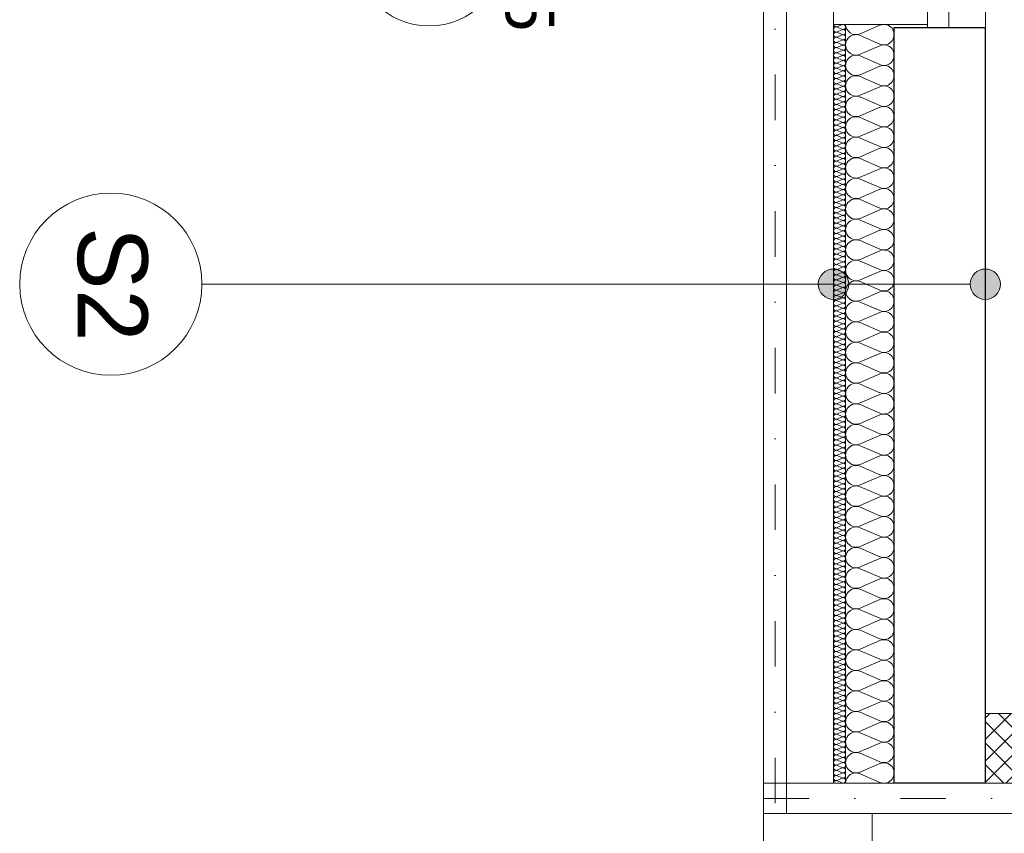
# Model space of a CAD drawing. Extents: x -438200 to -357500, y 15000 to 163871.
# Tile 136 of 148: x -433165 to -429922, y 148939 to 151620. Entities that reach past the tile are written whole.
import ezdxf

# ---------------------------------------------------------------- set-up
doc = ezdxf.new("R2010")
doc.units = 0
doc.header["$MEASUREMENT"] = 0
doc.linetypes.add('Dot & Dashed', pattern=[450, 150, -150, 0, -150])
doc.linetypes.add('Przerywana', pattern=[320, 160, -160])
for name, color, linetype in [('#podkład', 252, 'Continuous'), ('Arch ocieplenie', 252, 'Continuous'), ('Arch opisy', 252, 'Continuous'), ('Inwent Izolacje', 252, 'Continuous')]:
    doc.layers.add(name, color=color, linetype=linetype)
for name, color, linetype, lineweight in [('Arch dachowki_Nr_Pióra__81', 252, 'Continuous', 9), ('Arch ocieplenie_Nr_Pióra__9', 252, 'Continuous', 13), ('Arch opisy_Nr_Pióra__1', 252, 'Continuous', 25), ('Arch opisy_Nr_Pióra__21', 252, 'Continuous', 9), ('Arch opisy_Nr_Pióra__9', 252, 'Continuous', 13), ('Arch stropy_Nr_Pióra__3', 252, 'Continuous', 18), ('Arch wykończenie_Nr_Pióra__3', 252, 'Continuous', 18), ('arch wypelnienia_Nr_Pióra__2', 252, 'Continuous', 13), ('INWENT DACH_Nr_Pióra__21', 252, 'Continuous', 9), ('Inwent Izolacje_Nr_Pióra__2', 252, 'Continuous', 13), ('INWENT KONST. DREWNIANA_Nr_Pióra__2', 252, 'Continuous', 13), ('INWENT KONST. DREWNIANA_Nr_Pióra__21', 252, 'Continuous', 9), ('INWENT. OKNA_Nr_Pióra__21', 252, 'Continuous', 9), ('INWENT. OKNA_Nr_Pióra__5', 252, 'Continuous', 13), ('INWENT.ŚCIANY_Nr_Pióra__1', 252, 'Continuous', 25), ('INWENT.ŚCIANY_Nr_Pióra__2', 252, 'Continuous', 13), ('INWENT.ŚCIANY_Nr_Pióra__21', 252, 'Continuous', 9), ('INWENT.ŚCIANY_Nr_Pióra__3', 252, 'Continuous', 18)]:
    doc.layers.add(name, color=color, linetype=linetype, lineweight=lineweight)
doc.styles.add('GENERATED_STYLE_5', font='txt')

# ---------------------------------------------------------------- blocks, each defined once
blk = doc.blocks.new('Izolacja cieplna 14_245', base_point=(-430484.9, 134552.6))
at = {"layer": 'Arch ocieplenie_Nr_Pióra__9', "linetype": 'Continuous'}
for p, q in [((-430456.9, 134551.9), (-430473, 134544.8)), ((-430473, 134543.4), (-430456.9, 134536.3)), ((-430456.9, 134534.9), (-430473, 134527.8)), ((-430473, 134526.4), (-430456.9, 134519.3)), ((-430456.9, 134517.9), (-430473, 134510.8)), ((-430473, 134509.4), (-430456.9, 134502.3)), ((-430456.9, 134500.9), (-430473, 134493.8)), ((-430473, 134492.4), (-430456.9, 134485.3)), ((-430456.9, 134483.9), (-430473, 134476.8)), ((-430473, 134475.3), (-430456.9, 134468.3)), ((-430456.9, 134466.8), (-430473, 134459.8)), ((-430473, 134458.3), (-430456.9, 134451.3)), ((-430456.9, 134449.8), (-430473, 134442.8)), ((-430473, 134441.3), (-430456.9, 134434.3)), ((-430456.9, 134432.8), (-430473, 134425.8)), ((-430473, 134424.3), (-430456.9, 134417.3)), ((-430456.9, 134415.8), (-430473, 134408.8)), ((-430473, 134407.3), (-430456.9, 134400.2)), ((-430456.9, 134398.8), (-430473, 134391.7)), ((-430473, 134390.3), (-430456.9, 134383.2)), ((-430456.9, 134381.8), (-430473, 134374.7)), ((-430473, 134373.3), (-430456.9, 134366.2)), ((-430456.9, 134364.8), (-430473, 134357.7)), ((-430473, 134356.3), (-430456.9, 134349.2)), ((-430456.9, 134347.8), (-430473, 134340.7)), ((-430473, 134339.3), (-430456.9, 134332.2)), ((-430456.9, 134330.8), (-430473, 134323.7)), ((-430473, 134322.3), (-430456.9, 134315.2)), ((-430456.9, 134313.8), (-430473, 134306.7)), ((-430473, 134305.3), (-430456.9, 134298.2)), ((-430456.9, 134296.8), (-430473, 134289.7)), ((-430473, 134288.3), (-430456.9, 134281.2)), ((-430456.9, 134279.8), (-430473, 134272.7)), ((-430473, 134271.3), (-430456.9, 134264.2)), ((-430456.9, 134262.8), (-430473, 134255.7)), ((-430473, 134254.3), (-430456.9, 134247.2)), ((-430456.9, 134245.8), (-430473, 134238.7)), ((-430473, 134237.3), (-430456.9, 134230.2)), ((-430456.9, 134228.8), (-430473, 134221.7)), ((-430473, 134220.2), (-430456.9, 134213.2)), ((-430456.9, 134211.7), (-430473, 134204.7)), ((-430473, 134203.2), (-430456.9, 134196.2)), ((-430456.9, 134194.7), (-430473, 134187.7)), ((-430473, 134186.2), (-430456.9, 134179.2)), ((-430456.9, 134177.7), (-430473, 134170.7)), ((-430473, 134169.2), (-430456.9, 134162.2)), ((-430456.9, 134160.7), (-430473, 134153.7)), ((-430473, 134152.2), (-430456.9, 134145.1)), ((-430456.9, 134143.7), (-430473, 134136.6)), ((-430473, 134135.2), (-430456.9, 134128.1)), ((-430456.9, 134126.7), (-430473, 134119.6)), ((-430473, 134118.2), (-430456.9, 134111.1)), ((-430456.9, 134109.7), (-430473, 134102.6)), ((-430473, 134101.2), (-430456.9, 134094.1)), ((-430456.9, 134092.7), (-430473, 134085.6)), ((-430473, 134084.2), (-430456.9, 134077.1)), ((-430456.9, 134075.7), (-430473, 134068.6)), ((-430473, 134067.2), (-430456.9, 134060.1)), ((-430456.9, 134058.7), (-430473, 134051.6)), ((-430473, 134050.2), (-430456.9, 134043.1)), ((-430456.9, 134041.7), (-430473, 134034.6)), ((-430473, 134033.2), (-430456.9, 134026.1)), ((-430456.9, 134024.7), (-430473, 134017.6)), ((-430473, 134016.2), (-430456.9, 134009.1)), ((-430456.9, 134007.7), (-430473, 134000.6)), ((-430473, 133999.2), (-430456.9, 133992.1)), ((-430456.9, 133990.7), (-430473, 133983.6)), ((-430473, 133982.2), (-430456.9, 133975.1)), ((-430456.9, 133973.7), (-430473, 133966.6)), ((-430473, 133965.1), (-430456.9, 133958.1)), ((-430456.9, 133956.6), (-430473, 133949.6)), ((-430473, 133948.1), (-430456.9, 133941.1)), ((-430456.9, 133939.6), (-430473, 133932.6)), ((-430473, 133931.1), (-430456.9, 133924.1)), ((-430456.9, 133922.6), (-430473, 133915.6)), ((-430473, 133914.1), (-430456.9, 133907.1)), ((-430456.9, 133905.6), (-430473, 133898.6)), ((-430473, 133897.1), (-430456.9, 133890)), ((-430456.9, 133888.6), (-430473, 133881.5)), ((-430473, 133880.1), (-430456.9, 133873)), ((-430456.9, 133871.6), (-430473, 133864.5)), ((-430473, 133863.1), (-430456.9, 133856)), ((-430456.9, 133854.6), (-430473, 133847.5)), ((-430473, 133846.1), (-430456.9, 133839)), ((-430456.9, 133837.6), (-430473, 133830.5)), ((-430473, 133829.1), (-430456.9, 133822)), ((-430456.9, 133820.6), (-430473, 133813.5)), ((-430473, 133812.1), (-430456.9, 133805)), ((-430456.9, 133803.6), (-430473, 133796.5)), ((-430473, 133795.1), (-430456.9, 133788)), ((-430456.9, 133786.6), (-430473, 133779.5)), ((-430473, 133778.1), (-430456.9, 133771)), ((-430456.9, 133769.6), (-430473, 133762.5)), ((-430473, 133761.1), (-430456.9, 133754)), ((-430456.9, 133752.6), (-430473, 133745.5)), ((-430473, 133744.1), (-430456.9, 133737)), ((-430456.9, 133735.6), (-430473, 133728.5)), ((-430473, 133727.1), (-430456.9, 133720)), ((-430456.9, 133718.6), (-430473, 133711.5)), ((-430473, 133710), (-430456.9, 133703)), ((-430456.9, 133701.5), (-430473, 133694.5)), ((-430473, 133693), (-430456.9, 133686)), ((-430456.9, 133684.5), (-430473, 133677.5)), ((-430473, 133676), (-430456.9, 133669)), ((-430456.9, 133667.5), (-430473, 133660.5)), ((-430473, 133659), (-430456.9, 133652)), ((-430456.9, 133650.5), (-430473, 133643.5)), ((-430473, 133642), (-430456.9, 133634.9)), ((-430456.9, 133633.5), (-430473, 133626.4)), ((-430473, 133625), (-430456.9, 133617.9)), ((-430456.9, 133616.5), (-430473, 133609.4)), ((-430473, 133608), (-430456.9, 133600.9)), ((-430456.9, 133599.5), (-430473, 133592.4)), ((-430473, 133591), (-430456.9, 133583.9)), ((-430456.9, 133582.5), (-430473, 133575.4)), ((-430473, 133574), (-430456.9, 133566.9)), ((-430456.9, 133565.5), (-430473, 133558.4)), ((-430473, 133557), (-430456.9, 133549.9)), ((-430456.9, 133548.5), (-430473, 133541.4)), ((-430473, 133540), (-430456.9, 133532.9)), ((-430456.9, 133531.5), (-430473, 133524.4)), ((-430473, 133523), (-430456.9, 133515.9)), ((-430456.9, 133514.5), (-430473, 133507.4)), ((-430473, 133506), (-430456.9, 133498.9)), ((-430456.9, 133497.5), (-430473, 133490.4)), ((-430473, 133489), (-430456.9, 133481.9)), ((-430456.9, 133480.5), (-430473, 133473.4)), ((-430473, 133472), (-430456.9, 133464.9)), ((-430456.9, 133463.5), (-430473, 133456.4)), ((-430473, 133454.9), (-430456.9, 133447.9)), ((-430456.9, 133446.4), (-430473, 133439.4)), ((-430473, 133437.9), (-430456.9, 133430.9)), ((-430456.9, 133429.4), (-430473, 133422.4)), ((-430473, 133420.9), (-430456.9, 133413.9)), ((-430456.9, 133412.4), (-430473, 133405.4)), ((-430473, 133403.9), (-430456.9, 133396.9)), ((-430456.9, 133395.4), (-430473, 133388.3)), ((-430473, 133386.9), (-430456.9, 133379.8)), ((-430456.9, 133378.4), (-430473, 133371.3)), ((-430473, 133369.9), (-430456.9, 133362.8)), ((-430456.9, 133361.4), (-430473, 133354.3)), ((-430473, 133352.9), (-430456.9, 133345.8)), ((-430456.9, 133344.4), (-430473, 133337.3)), ((-430473, 133335.9), (-430456.9, 133328.8)), ((-430456.9, 133327.4), (-430473, 133320.3)), ((-430473, 133318.9), (-430456.9, 133311.8)), ((-430456.9, 133310.4), (-430473, 133303.3)), ((-430473, 133301.9), (-430456.9, 133294.8)), ((-430456.9, 133293.4), (-430473, 133286.3)), ((-430473, 133284.9), (-430456.9, 133277.8)), ((-430456.9, 133276.4), (-430473, 133269.3)), ((-430473, 133267.9), (-430456.9, 133260.8)), ((-430456.9, 133259.4), (-430473, 133252.3)), ((-430473, 133250.9), (-430456.9, 133243.8)), ((-430456.9, 133242.4), (-430473, 133235.3)), ((-430473, 133233.9), (-430456.9, 133226.8)), ((-430456.9, 133225.4), (-430473, 133218.3)), ((-430473, 133216.9), (-430456.9, 133209.8)), ((-430456.9, 133208.4), (-430473, 133201.3)), ((-430473, 133199.8), (-430456.9, 133192.8)), ((-430456.9, 133191.3), (-430473, 133184.3)), ((-430473, 133182.8), (-430456.9, 133175.8)), ((-430456.9, 133174.3), (-430473, 133167.3)), ((-430473, 133165.8), (-430456.9, 133158.8)), ((-430456.9, 133157.3), (-430473, 133150.3)), ((-430473, 133148.8), (-430456.9, 133141.8)), ((-430456.9, 133140.3), (-430473, 133133.2)), ((-430473, 133131.8), (-430456.9, 133124.7)), ((-430456.9, 133123.3), (-430473, 133116.2)), ((-430473, 133114.8), (-430456.9, 133107.7)), ((-430456.9, 133106.3), (-430473, 133099.2)), ((-430473, 133097.8), (-430456.9, 133090.7)), ((-430456.9, 133089.3), (-430473, 133082.2)), ((-430473, 133080.8), (-430456.9, 133073.7)), ((-430456.9, 133072.3), (-430473, 133065.2)), ((-430473, 133063.8), (-430456.9, 133056.7)), ((-430456.9, 133055.3), (-430473, 133048.2)), ((-430473, 133046.8), (-430456.9, 133039.7)), ((-430456.9, 133038.3), (-430473, 133031.2)), ((-430473, 133029.8), (-430456.9, 133022.7)), ((-430456.9, 133021.3), (-430473, 133014.2)), ((-430473, 133012.8), (-430456.9, 133005.7)), ((-430456.9, 133004.3), (-430473, 132997.2)), ((-430473, 132995.8), (-430456.9, 132988.7)), ((-430456.9, 132987.3), (-430473, 132980.2)), ((-430473, 132978.8), (-430456.9, 132971.7)), ((-430456.9, 132970.3), (-430473, 132963.2)), ((-430473, 132961.8), (-430456.9, 132954.7)), ((-430456.9, 132953.3), (-430473, 132946.2)), ((-430473, 132944.7), (-430456.9, 132937.7)), ((-430456.9, 132936.2), (-430473, 132929.2)), ((-430473, 132927.7), (-430456.9, 132920.7)), ((-430456.9, 132919.2), (-430473, 132912.2)), ((-430473, 132910.7), (-430456.9, 132903.7)), ((-430456.9, 132902.2), (-430473, 132895.2)), ((-430473, 132893.7), (-430456.9, 132886.7)), ((-430456.9, 132885.2), (-430473, 132878.1)), ((-430473, 132876.7), (-430456.9, 132869.6)), ((-430456.9, 132868.2), (-430473, 132861.1)), ((-430473, 132859.7), (-430456.9, 132852.6)), ((-430456.9, 132851.2), (-430473, 132844.1)), ((-430473, 132842.7), (-430456.9, 132835.6)), ((-430456.9, 132834.2), (-430473, 132827.1)), ((-430473, 132825.7), (-430456.9, 132818.6)), ((-430456.9, 132817.2), (-430473, 132810.1)), ((-430473, 132808.7), (-430456.9, 132801.6)), ((-430456.9, 132800.2), (-430473, 132793.1)), ((-430473, 132791.7), (-430456.9, 132784.6)), ((-430456.9, 132783.2), (-430473, 132776.1)), ((-430473, 132774.7), (-430456.9, 132767.6)), ((-430456.9, 132766.2), (-430473, 132759.1)), ((-430473, 132757.7), (-430456.9, 132750.6)), ((-430456.9, 132749.2), (-430473, 132742.1)), ((-430473, 132740.7), (-430456.9, 132733.6)), ((-430456.9, 132732.2), (-430473, 132725.1)), ((-430473, 132723.7), (-430456.9, 132716.6)), ((-430456.9, 132715.2), (-430473, 132708.1)), ((-430473, 132706.7), (-430456.9, 132699.6)), ((-430456.9, 132698.2), (-430473, 132691.1)), ((-430473, 132689.6), (-430456.9, 132682.6)), ((-430456.9, 132681.1), (-430473, 132674.1)), ((-430473, 132672.6), (-430456.9, 132665.6)), ((-430456.9, 132664.1), (-430473, 132657.1)), ((-430473, 132655.6), (-430456.9, 132648.6)), ((-430456.9, 132647.1), (-430473, 132640.1)), ((-430473, 132638.6), (-430456.9, 132631.6)), ((-430456.9, 132630.1), (-430473, 132623)), ((-430473, 132621.6), (-430456.9, 132614.5)), ((-430456.9, 132613.1), (-430473, 132606)), ((-430473, 132604.6), (-430456.9, 132597.5)), ((-430456.9, 132596.1), (-430473, 132589)), ((-430473, 132587.6), (-430456.9, 132580.5)), ((-430456.9, 132579.1), (-430473, 132572)), ((-430473, 132570.6), (-430456.9, 132563.5)), ((-430456.9, 132562.1), (-430473, 132555)), ((-430473, 132553.6), (-430456.9, 132546.5)), ((-430456.9, 132545.1), (-430473, 132538)), ((-430473, 132536.6), (-430456.9, 132529.5)), ((-430456.9, 132528.1), (-430473, 132521)), ((-430473, 132519.6), (-430456.9, 132512.5)), ((-430456.9, 132511.1), (-430473, 132504)), ((-430473, 132502.6), (-430456.9, 132495.5)), ((-430456.9, 132494.1), (-430473, 132487)), ((-430473, 132485.6), (-430456.9, 132478.5)), ((-430456.9, 132477.1), (-430473, 132470)), ((-430473, 132468.6), (-430456.9, 132461.5)), ((-430456.9, 132460.1), (-430473, 132453)), ((-430473, 132451.6), (-430456.9, 132444.5)), ((-430456.9, 132443.1), (-430473, 132436)), ((-430473, 132434.5), (-430456.9, 132427.5)), ((-430456.9, 132426), (-430473, 132419)), ((-430473, 132417.5), (-430456.9, 132410.5)), ((-430456.9, 132409), (-430473, 132402)), ((-430473, 132400.5), (-430456.9, 132393.5)), ((-430456.9, 132392), (-430473, 132385)), ((-430473, 132383.5), (-430456.9, 132376.5)), ((-430456.9, 132375), (-430473, 132367.9)), ((-430473, 132366.5), (-430456.9, 132359.4)), ((-430456.9, 132358), (-430473, 132350.9)), ((-430473, 132349.5), (-430456.9, 132342.4)), ((-430456.9, 132341), (-430473, 132333.9)), ((-430473, 132332.5), (-430456.9, 132325.4)), ((-430456.9, 132324), (-430473, 132316.9)), ((-430473, 132315.5), (-430456.9, 132308.4)), ((-430456.9, 132307), (-430473, 132299.9)), ((-430473, 132298.5), (-430456.9, 132291.4)), ((-430456.9, 132290), (-430473, 132282.9)), ((-430473, 132281.5), (-430456.9, 132274.4)), ((-430456.9, 132273), (-430473, 132265.9)), ((-430473, 132264.5), (-430456.9, 132257.4)), ((-430456.9, 132256), (-430473, 132248.9)), ((-430473, 132247.5), (-430456.9, 132240.4)), ((-430456.9, 132239), (-430473, 132231.9)), ((-430473, 132230.5), (-430456.9, 132223.4)), ((-430456.9, 132222), (-430473, 132214.9)), ((-430473, 132213.5), (-430456.9, 132206.4)), ((-430456.9, 132205), (-430473, 132197.9)), ((-430473, 132196.5), (-430456.9, 132189.4)), ((-430456.9, 132188), (-430473, 132180.9)), ((-430473, 132179.4), (-430456.9, 132172.4)), ((-430456.9, 132170.9), (-430473, 132163.9)), ((-430473, 132162.4), (-430456.9, 132155.4)), ((-430456.9, 132153.9), (-430473, 132146.9)), ((-430473, 132145.4), (-430456.9, 132138.4)), ((-430456.9, 132136.9), (-430473, 132129.9)), ((-430473, 132128.4), (-430456.9, 132121.4)), ((-430456.9, 132119.9), (-430473, 132112.8)), ((-430473, 132111.4), (-430456.9, 132104.3)), ((-430456.9, 132102.9), (-430473, 132095.8)), ((-430473, 132094.4), (-430456.9, 132087.3)), ((-430456.9, 132085.9), (-430473, 132078.8)), ((-430473, 132077.4), (-430456.9, 132070.3)), ((-430456.9, 132068.9), (-430473, 132061.8)), ((-430473, 132060.4), (-430456.9, 132053.3))]:
    blk.add_line(p, q, dxfattribs=at)
for centre, start_param, end_param in [((-430476.4, 134535.6), 1.158004, 5.125183), ((-430476.4, 134518.6), 1.158004, 5.125183), ((-430476.4, 134552.6), 3.141593, 5.125182), ((-430453.5, 134544.1), 4.299595, 8.266775), ((-430453.5, 134527.1), 4.299595, 8.266775), ((-430476.4, 134501.6), 1.158004, 5.125183), ((-430476.4, 134484.6), 1.158004, 5.125183), ((-430453.5, 134510.1), 4.299595, 8.266775), ((-430453.5, 134493.1), 4.299595, 8.266775), ((-430476.4, 134467.6), 1.158004, 5.125183), ((-430476.4, 134450.6), 1.158004, 5.125183), ((-430453.5, 134476.1), 4.299595, 8.266775), ((-430453.5, 134459.1), 4.299595, 8.266775), ((-430476.4, 134433.5), 1.158004, 5.125183), ((-430476.4, 134416.5), 1.158004, 5.125183), ((-430453.5, 134442), 4.299595, 8.266775), ((-430453.5, 134425), 4.299595, 8.266775), ((-430476.4, 134399.5), 1.158004, 5.125183), ((-430453.5, 134408), 4.299595, 8.266775), ((-430453.5, 134391), 4.299595, 8.266775), ((-430476.4, 134382.5), 1.158004, 5.125183), ((-430476.4, 134365.5), 1.158004, 5.125183), ((-430453.5, 134374), 4.299595, 8.266775), ((-430453.5, 134357), 4.299595, 8.266775), ((-430476.4, 134348.5), 1.158004, 5.125183), ((-430476.4, 134331.5), 1.158004, 5.125183), ((-430453.5, 134340), 4.299595, 8.266775), ((-430453.5, 134323), 4.299595, 8.266775), ((-430476.4, 134314.5), 1.158004, 5.125183), ((-430476.4, 134297.5), 1.158004, 5.125183), ((-430453.5, 134306), 4.299595, 8.266775), ((-430453.5, 134289), 4.299595, 8.266775), ((-430476.4, 134280.5), 1.158004, 5.125183), ((-430476.4, 134263.5), 1.158004, 5.125183), ((-430453.5, 134272), 4.299595, 8.266775), ((-430453.5, 134255), 4.299595, 8.266775), ((-430476.4, 134246.5), 1.158004, 5.125183), ((-430476.4, 134229.5), 1.158004, 5.125183), ((-430453.5, 134238), 4.299595, 8.266775), ((-430476.4, 134212.5), 1.158004, 5.125183), ((-430476.4, 134195.5), 1.158004, 5.125183), ((-430453.5, 134221), 4.299595, 8.266775), ((-430453.5, 134204), 4.299595, 8.266775), ((-430476.4, 134178.4), 1.158004, 5.125183), ((-430476.4, 134161.4), 1.158004, 5.125183), ((-430453.5, 134186.9), 4.299595, 8.266775), ((-430453.5, 134169.9), 4.299595, 8.266775), ((-430476.4, 134144.4), 1.158004, 5.125183), ((-430476.4, 134127.4), 1.158004, 5.125183), ((-430453.5, 134152.9), 4.299595, 8.266775), ((-430453.5, 134135.9), 4.299595, 8.266775), ((-430476.4, 134110.4), 1.158004, 5.125183), ((-430476.4, 134093.4), 1.158004, 5.125183), ((-430453.5, 134118.9), 4.299595, 8.266775), ((-430453.5, 134101.9), 4.299595, 8.266775), ((-430476.4, 134076.4), 1.158004, 5.125183), ((-430453.5, 134084.9), 4.299595, 8.266775), ((-430453.5, 134067.9), 4.299595, 8.266775), ((-430476.4, 134059.4), 1.158004, 5.125183), ((-430476.4, 134042.4), 1.158004, 5.125183), ((-430453.5, 134050.9), 4.299595, 8.266775), ((-430453.5, 134033.9), 4.299595, 8.266775), ((-430476.4, 134025.4), 1.158004, 5.125183), ((-430476.4, 134008.4), 1.158004, 5.125183), ((-430453.5, 134016.9), 4.299595, 8.266775), ((-430453.5, 133999.9), 4.299595, 8.266775), ((-430476.4, 133991.4), 1.158004, 5.125183), ((-430476.4, 133974.4), 1.158004, 5.125183), ((-430453.5, 133982.9), 4.299595, 8.266775), ((-430453.5, 133965.9), 4.299595, 8.266775), ((-430476.4, 133957.4), 1.158004, 5.125183), ((-430476.4, 133940.4), 1.158004, 5.125183), ((-430453.5, 133948.9), 4.299595, 8.266775), ((-430453.5, 133931.8), 4.299595, 8.266775), ((-430476.4, 133923.3), 1.158004, 5.125183), ((-430476.4, 133906.3), 1.158004, 5.125183), ((-430453.5, 133914.8), 4.299595, 8.266775), ((-430453.5, 133897.8), 4.299595, 8.266775), ((-430476.4, 133889.3), 1.158004, 5.125183), ((-430476.4, 133872.3), 1.158004, 5.125183), ((-430453.5, 133880.8), 4.299595, 8.266775), ((-430476.4, 133855.3), 1.158004, 5.125183), ((-430476.4, 133838.3), 1.158004, 5.125183), ((-430453.5, 133863.8), 4.299595, 8.266775), ((-430453.5, 133846.8), 4.299595, 8.266775), ((-430476.4, 133821.3), 1.158004, 5.125183), ((-430476.4, 133804.3), 1.158004, 5.125183), ((-430453.5, 133829.8), 4.299595, 8.266775), ((-430453.5, 133812.8), 4.299595, 8.266775), ((-430476.4, 133787.3), 1.158004, 5.125183), ((-430476.4, 133770.3), 1.158004, 5.125183), ((-430453.5, 133795.8), 4.299595, 8.266775), ((-430453.5, 133778.8), 4.299595, 8.266775), ((-430476.4, 133753.3), 1.158004, 5.125183), ((-430476.4, 133736.3), 1.158004, 5.125183), ((-430453.5, 133761.8), 4.299595, 8.266775), ((-430453.5, 133744.8), 4.299595, 8.266775), ((-430476.4, 133719.3), 1.158004, 5.125183), ((-430453.5, 133727.8), 4.299595, 8.266775), ((-430453.5, 133710.8), 4.299595, 8.266775), ((-430476.4, 133702.3), 1.158004, 5.125183), ((-430476.4, 133685.3), 1.158004, 5.125183), ((-430453.5, 133693.8), 4.299595, 8.266775), ((-430453.5, 133676.7), 4.299595, 8.266775), ((-430476.4, 133668.2), 1.158004, 5.125183), ((-430476.4, 133651.2), 1.158004, 5.125183), ((-430453.5, 133659.7), 4.299595, 8.266775), ((-430453.5, 133642.7), 4.299595, 8.266775), ((-430476.4, 133634.2), 1.158004, 5.125183), ((-430476.4, 133617.2), 1.158004, 5.125183), ((-430453.5, 133625.7), 4.299595, 8.266775), ((-430453.5, 133608.7), 4.299595, 8.266775), ((-430476.4, 133600.2), 1.158004, 5.125183), ((-430476.4, 133583.2), 1.158004, 5.125183), ((-430453.5, 133591.7), 4.299595, 8.266775), ((-430453.5, 133574.7), 4.299595, 8.266775), ((-430476.4, 133566.2), 1.158004, 5.125183), ((-430476.4, 133549.2), 1.158004, 5.125183), ((-430453.5, 133557.7), 4.299595, 8.266775), ((-430476.4, 133532.2), 1.158004, 5.125183), ((-430476.4, 133515.2), 1.158004, 5.125183), ((-430453.5, 133540.7), 4.299595, 8.266775), ((-430453.5, 133523.7), 4.299595, 8.266775), ((-430476.4, 133498.2), 1.158004, 5.125183), ((-430476.4, 133481.2), 1.158004, 5.125183), ((-430453.5, 133506.7), 4.299595, 8.266775), ((-430453.5, 133489.7), 4.299595, 8.266775), ((-430476.4, 133464.2), 1.158004, 5.125183), ((-430476.4, 133447.2), 1.158004, 5.125183), ((-430453.5, 133472.7), 4.299595, 8.266775), ((-430453.5, 133455.7), 4.299595, 8.266775), ((-430476.4, 133430.2), 1.158004, 5.125183), ((-430476.4, 133413.1), 1.158004, 5.125183), ((-430453.5, 133438.7), 4.299595, 8.266775), ((-430453.5, 133421.6), 4.299595, 8.266775), ((-430476.4, 133396.1), 1.158004, 5.125183), ((-430476.4, 133379.1), 1.158004, 5.125183), ((-430453.5, 133404.6), 4.299595, 8.266775), ((-430453.5, 133387.6), 4.299595, 8.266775), ((-430476.4, 133362.1), 1.158004, 5.125183), ((-430453.5, 133370.6), 4.299595, 8.266775), ((-430453.5, 133353.6), 4.299595, 8.266775), ((-430476.4, 133345.1), 1.158004, 5.125183), ((-430476.4, 133328.1), 1.158004, 5.125183), ((-430453.5, 133336.6), 4.299595, 8.266775), ((-430453.5, 133319.6), 4.299595, 8.266775), ((-430476.4, 133311.1), 1.158004, 5.125183), ((-430476.4, 133294.1), 1.158004, 5.125183), ((-430453.5, 133302.6), 4.299595, 8.266775), ((-430453.5, 133285.6), 4.299595, 8.266775), ((-430476.4, 133277.1), 1.158004, 5.125183), ((-430476.4, 133260.1), 1.158004, 5.125183), ((-430453.5, 133268.6), 4.299595, 8.266775), ((-430453.5, 133251.6), 4.299595, 8.266775), ((-430476.4, 133243.1), 1.158004, 5.125183), ((-430476.4, 133226.1), 1.158004, 5.125183), ((-430453.5, 133234.6), 4.299595, 8.266775), ((-430453.5, 133217.6), 4.299595, 8.266775), ((-430476.4, 133209.1), 1.158004, 5.125183), ((-430476.4, 133192.1), 1.158004, 5.125183), ((-430453.5, 133200.6), 4.299595, 8.266775), ((-430476.4, 133175.1), 1.158004, 5.125183), ((-430476.4, 133158), 1.158004, 5.125183), ((-430453.5, 133183.6), 4.299595, 8.266775), ((-430453.5, 133166.5), 4.299595, 8.266775), ((-430476.4, 133141), 1.158004, 5.125183), ((-430476.4, 133124), 1.158004, 5.125183), ((-430453.5, 133149.5), 4.299595, 8.266775), ((-430453.5, 133132.5), 4.299595, 8.266775), ((-430476.4, 133107), 1.158004, 5.125183), ((-430476.4, 133090), 1.158004, 5.125183), ((-430453.5, 133115.5), 4.299595, 8.266775), ((-430453.5, 133098.5), 4.299595, 8.266775), ((-430476.4, 133073), 1.158004, 5.125183), ((-430476.4, 133056), 1.158004, 5.125183), ((-430453.5, 133081.5), 4.299595, 8.266775), ((-430453.5, 133064.5), 4.299595, 8.266775), ((-430476.4, 133039), 1.158004, 5.125183), ((-430453.5, 133047.5), 4.299595, 8.266775), ((-430453.5, 133030.5), 4.299595, 8.266775), ((-430476.4, 133022), 1.158004, 5.125183), ((-430476.4, 133005), 1.158004, 5.125183), ((-430453.5, 133013.5), 4.299595, 8.266775), ((-430453.5, 132996.5), 4.299595, 8.266775), ((-430476.4, 132988), 1.158004, 5.125183), ((-430476.4, 132971), 1.158004, 5.125183), ((-430453.5, 132979.5), 4.299595, 8.266775), ((-430453.5, 132962.5), 4.299595, 8.266775), ((-430476.4, 132954), 1.158004, 5.125183), ((-430476.4, 132937), 1.158004, 5.125183), ((-430453.5, 132945.5), 4.299595, 8.266775), ((-430453.5, 132928.5), 4.299595, 8.266775), ((-430476.4, 132920), 1.158004, 5.125183), ((-430476.4, 132902.9), 1.158004, 5.125183), ((-430453.5, 132911.4), 4.299595, 8.266775), ((-430453.5, 132894.4), 4.299595, 8.266775), ((-430476.4, 132885.9), 1.158004, 5.125183), ((-430476.4, 132868.9), 1.158004, 5.125183), ((-430453.5, 132877.4), 4.299595, 8.266775), ((-430453.5, 132860.4), 4.299595, 8.266775), ((-430476.4, 132851.9), 1.158004, 5.125183), ((-430476.4, 132834.9), 1.158004, 5.125183), ((-430453.5, 132843.4), 4.299595, 8.266775), ((-430476.4, 132817.9), 1.158004, 5.125183), ((-430476.4, 132800.9), 1.158004, 5.125183), ((-430453.5, 132826.4), 4.299595, 8.266775), ((-430453.5, 132809.4), 4.299595, 8.266775), ((-430476.4, 132783.9), 1.158004, 5.125183), ((-430476.4, 132766.9), 1.158004, 5.125183), ((-430453.5, 132792.4), 4.299595, 8.266775), ((-430453.5, 132775.4), 4.299595, 8.266775), ((-430476.4, 132749.9), 1.158004, 5.125183), ((-430476.4, 132732.9), 1.158004, 5.125183), ((-430453.5, 132758.4), 4.299595, 8.266775), ((-430453.5, 132741.4), 4.299595, 8.266775), ((-430476.4, 132715.9), 1.158004, 5.125183), ((-430476.4, 132698.9), 1.158004, 5.125183), ((-430453.5, 132724.4), 4.299595, 8.266775), ((-430453.5, 132707.4), 4.299595, 8.266775), ((-430476.4, 132681.9), 1.158004, 5.125183), ((-430453.5, 132690.4), 4.299595, 8.266775), ((-430453.5, 132673.4), 4.299595, 8.266775), ((-430476.4, 132664.9), 1.158004, 5.125183), ((-430476.4, 132647.8), 1.158004, 5.125183), ((-430453.5, 132656.3), 4.299595, 8.266775), ((-430453.5, 132639.3), 4.299595, 8.266775), ((-430476.4, 132630.8), 1.158004, 5.125183), ((-430476.4, 132613.8), 1.158004, 5.125183), ((-430453.5, 132622.3), 4.299595, 8.266775), ((-430453.5, 132605.3), 4.299595, 8.266775), ((-430476.4, 132596.8), 1.158004, 5.125183), ((-430476.4, 132579.8), 1.158004, 5.125183), ((-430453.5, 132588.3), 4.299595, 8.266775), ((-430453.5, 132571.3), 4.299595, 8.266775), ((-430476.4, 132562.8), 1.158004, 5.125183), ((-430476.4, 132545.8), 1.158004, 5.125183), ((-430453.5, 132554.3), 4.299595, 8.266775), ((-430453.5, 132537.3), 4.299595, 8.266775), ((-430476.4, 132528.8), 1.158004, 5.125183), ((-430476.4, 132511.8), 1.158004, 5.125183), ((-430453.5, 132520.3), 4.299595, 8.266775), ((-430476.4, 132494.8), 1.158004, 5.125183), ((-430476.4, 132477.8), 1.158004, 5.125183), ((-430453.5, 132503.3), 4.299595, 8.266775), ((-430453.5, 132486.3), 4.299595, 8.266775), ((-430476.4, 132460.8), 1.158004, 5.125183), ((-430476.4, 132443.8), 1.158004, 5.125183), ((-430453.5, 132469.3), 4.299595, 8.266775), ((-430453.5, 132452.3), 4.299595, 8.266775), ((-430476.4, 132426.8), 1.158004, 5.125183), ((-430476.4, 132409.8), 1.158004, 5.125183), ((-430453.5, 132435.3), 4.299595, 8.266775), ((-430453.5, 132418.3), 4.299595, 8.266775), ((-430476.4, 132392.7), 1.158004, 5.125183), ((-430476.4, 132375.7), 1.158004, 5.125183), ((-430453.5, 132401.2), 4.299595, 8.266775), ((-430453.5, 132384.2), 4.299595, 8.266775), ((-430476.4, 132358.7), 1.158004, 5.125183), ((-430476.4, 132341.7), 1.158004, 5.125183), ((-430453.5, 132367.2), 4.299595, 8.266775), ((-430453.5, 132350.2), 4.299595, 8.266775), ((-430476.4, 132324.7), 1.158004, 5.125183), ((-430453.5, 132333.2), 4.299595, 8.266775), ((-430453.5, 132316.2), 4.299595, 8.266775), ((-430476.4, 132307.7), 1.158004, 5.125183), ((-430476.4, 132290.7), 1.158004, 5.125183), ((-430453.5, 132299.2), 4.299595, 8.266775), ((-430453.5, 132282.2), 4.299595, 8.266775), ((-430476.4, 132273.7), 1.158004, 5.125183), ((-430476.4, 132256.7), 1.158004, 5.125183), ((-430453.5, 132265.2), 4.299595, 8.266775), ((-430453.5, 132248.2), 4.299595, 8.266775), ((-430476.4, 132239.7), 1.158004, 5.125183), ((-430476.4, 132222.7), 1.158004, 5.125183), ((-430453.5, 132231.2), 4.299595, 8.266775), ((-430453.5, 132214.2), 4.299595, 8.266775), ((-430476.4, 132205.7), 1.158004, 5.125183), ((-430476.4, 132188.7), 1.158004, 5.125183), ((-430453.5, 132197.2), 4.299595, 8.266775), ((-430453.5, 132180.2), 4.299595, 8.266775), ((-430476.4, 132171.7), 1.158004, 5.125183), ((-430476.4, 132154.7), 1.158004, 5.125183), ((-430453.5, 132163.2), 4.299595, 8.266775), ((-430476.4, 132137.6), 1.158004, 5.125183), ((-430476.4, 132120.6), 1.158004, 5.125183), ((-430453.5, 132146.1), 4.299595, 8.266775), ((-430453.5, 132129.1), 4.299595, 8.266775), ((-430476.4, 132103.6), 1.158004, 5.125183), ((-430476.4, 132086.6), 1.158004, 5.125183), ((-430453.5, 132112.1), 4.299595, 8.266775), ((-430453.5, 132095.1), 4.299595, 8.266775), ((-430476.4, 132069.6), 1.158004, 5.125183), ((-430476.4, 132052.6), 1.158004, 3.141593), ((-430453.5, 132078.1), 4.299595, 8.266775), ((-430453.5, 132061.1), 4.299595, 8.266775)]:
    blk.add_ellipse(centre, major_axis=(8.51, 0), ratio=0.999555, start_param=start_param, end_param=end_param, dxfattribs=at)
blk = doc.blocks.new('Izolacja cieplna 14_366', base_point=(-430444.9, 132052.6))
at = {"layer": 'Inwent Izolacje_Nr_Pióra__2', "linetype": 'Continuous'}
for p, q in [((-430397.3, 134521.6), (-430332.6, 134549.8)), ((-430332.6, 134487.9), (-430397.3, 134516)), ((-430397.3, 134454.1), (-430332.6, 134482.2)), ((-430332.6, 134420.3), (-430397.3, 134448.4)), ((-430397.3, 134386.5), (-430332.6, 134414.6)), ((-430332.6, 134352.7), (-430397.3, 134380.8)), ((-430397.3, 134318.9), (-430332.6, 134347.1)), ((-430332.6, 134285.2), (-430397.3, 134313.3)), ((-430397.3, 134251.4), (-430332.6, 134279.5)), ((-430332.6, 134217.6), (-430397.3, 134245.7)), ((-430397.3, 134183.8), (-430332.6, 134211.9)), ((-430332.6, 134150), (-430397.3, 134178.1)), ((-430397.3, 134116.2), (-430332.6, 134144.4)), ((-430332.6, 134082.5), (-430397.3, 134110.6)), ((-430397.3, 134048.7), (-430332.6, 134076.8)), ((-430332.6, 134014.9), (-430397.3, 134043)), ((-430397.3, 133981.1), (-430332.6, 134009.2)), ((-430332.6, 133947.3), (-430397.3, 133975.4)), ((-430397.3, 133913.5), (-430332.6, 133941.7)), ((-430332.6, 133879.8), (-430397.3, 133907.9)), ((-430397.3, 133846), (-430332.6, 133874.1)), ((-430332.6, 133812.2), (-430397.3, 133840.3)), ((-430397.3, 133778.4), (-430332.6, 133806.5)), ((-430332.6, 133744.6), (-430397.3, 133772.7)), ((-430397.3, 133710.8), (-430332.6, 133738.9)), ((-430332.6, 133677.1), (-430397.3, 133705.2)), ((-430397.3, 133643.3), (-430332.6, 133671.4)), ((-430332.6, 133609.5), (-430397.3, 133637.6)), ((-430397.3, 133575.7), (-430332.6, 133603.8)), ((-430332.6, 133541.9), (-430397.3, 133570)), ((-430397.3, 133508.1), (-430332.6, 133536.2)), ((-430332.6, 133474.4), (-430397.3, 133502.5)), ((-430397.3, 133440.6), (-430332.6, 133468.7)), ((-430332.6, 133406.8), (-430397.3, 133434.9)), ((-430397.3, 133373), (-430332.6, 133401.1)), ((-430332.6, 133339.2), (-430397.3, 133367.3)), ((-430397.3, 133305.4), (-430332.6, 133333.5)), ((-430332.6, 133271.7), (-430397.3, 133299.8)), ((-430397.3, 133237.9), (-430332.6, 133266)), ((-430332.6, 133204.1), (-430397.3, 133232.2)), ((-430397.3, 133170.3), (-430332.6, 133198.4)), ((-430332.6, 133136.5), (-430397.3, 133164.6)), ((-430397.3, 133102.7), (-430332.6, 133130.8)), ((-430332.6, 133069), (-430397.3, 133097.1)), ((-430397.3, 133035.2), (-430332.6, 133063.3)), ((-430332.6, 133001.4), (-430397.3, 133029.5)), ((-430397.3, 132967.6), (-430332.6, 132995.7)), ((-430332.6, 132933.8), (-430397.3, 132961.9)), ((-430397.3, 132900), (-430332.6, 132928.1)), ((-430332.6, 132866.3), (-430397.3, 132894.4)), ((-430397.3, 132832.5), (-430332.6, 132860.6)), ((-430332.6, 132798.7), (-430397.3, 132826.8)), ((-430397.3, 132764.9), (-430332.6, 132793)), ((-430332.6, 132731.1), (-430397.3, 132759.2)), ((-430397.3, 132697.3), (-430332.6, 132725.4)), ((-430332.6, 132663.6), (-430397.3, 132691.7)), ((-430397.3, 132629.8), (-430332.6, 132657.9)), ((-430332.6, 132596), (-430397.3, 132624.1)), ((-430397.3, 132562.2), (-430332.6, 132590.3)), ((-430332.6, 132528.4), (-430397.3, 132556.5)), ((-430397.3, 132494.6), (-430332.6, 132522.7)), ((-430332.6, 132460.9), (-430397.3, 132489)), ((-430397.3, 132427.1), (-430332.6, 132455.2)), ((-430332.6, 132393.3), (-430397.3, 132421.4)), ((-430397.3, 132359.5), (-430332.6, 132387.6)), ((-430332.6, 132325.7), (-430397.3, 132353.8)), ((-430397.3, 132291.9), (-430332.6, 132320)), ((-430332.6, 132258.1), (-430397.3, 132286.3)), ((-430397.3, 132224.4), (-430332.6, 132252.5)), ((-430332.6, 132190.6), (-430397.3, 132218.7)), ((-430397.3, 132156.8), (-430332.6, 132184.9)), ((-430332.6, 132123), (-430397.3, 132151.1)), ((-430397.3, 132089.2), (-430332.6, 132117.3)), ((-430332.6, 132055.4), (-430397.3, 132083.6))]:
    blk.add_line(p, q, dxfattribs=at)
for centre, start_param, end_param in [((-430319, 134518.8), 1.158003, 5.125183), ((-430410.9, 134552.6), 0, 1.983589), ((-430410.9, 134485), 4.299595, 8.266774), ((-430319, 134451.2), 1.158003, 5.125183), ((-430410.9, 134417.5), 4.299595, 8.266774), ((-430319, 134383.7), 1.158003, 5.125183), ((-430410.9, 134349.9), 4.299595, 8.266774), ((-430319, 134316.1), 1.158003, 5.125183), ((-430410.9, 134282.3), 4.299595, 8.266774), ((-430319, 134248.5), 1.158003, 5.125183), ((-430410.9, 134214.8), 4.299595, 8.266774), ((-430319, 134181), 1.158003, 5.125183), ((-430410.9, 134147.2), 4.299595, 8.266774), ((-430319, 134113.4), 1.158003, 5.125183), ((-430410.9, 134079.6), 4.299595, 8.266774), ((-430319, 134045.8), 1.158003, 5.125183), ((-430410.9, 134012.1), 4.299595, 8.266774), ((-430319, 133978.3), 1.158003, 5.125183), ((-430410.9, 133944.5), 4.299595, 8.266774), ((-430319, 133910.7), 1.158003, 5.125183), ((-430410.9, 133876.9), 4.299595, 8.266774), ((-430319, 133843.1), 1.158003, 5.125183), ((-430410.9, 133809.4), 4.299595, 8.266774), ((-430319, 133775.6), 1.158003, 5.125183), ((-430410.9, 133741.8), 4.299595, 8.266774), ((-430319, 133708), 1.158003, 5.125183), ((-430410.9, 133674.2), 4.299595, 8.266774), ((-430319, 133640.4), 1.158003, 5.125183), ((-430410.9, 133606.7), 4.299595, 8.266774), ((-430319, 133572.9), 1.158003, 5.125183), ((-430410.9, 133539.1), 4.299595, 8.266774), ((-430319, 133505.3), 1.158003, 5.125183), ((-430410.9, 133471.5), 4.299595, 8.266774), ((-430319, 133437.7), 1.158003, 5.125183), ((-430410.9, 133404), 4.299595, 8.266774), ((-430319, 133370.2), 1.158003, 5.125183), ((-430410.9, 133336.4), 4.299595, 8.266774), ((-430319, 133302.6), 1.158003, 5.125183), ((-430410.9, 133268.8), 4.299595, 8.266774), ((-430319, 133235), 1.158003, 5.125183), ((-430410.9, 133201.2), 4.299595, 8.266774), ((-430319, 133167.5), 1.158003, 5.125183), ((-430410.9, 133133.7), 4.299595, 8.266774), ((-430319, 133099.9), 1.158003, 5.125183), ((-430410.9, 133066.1), 4.299595, 8.266774), ((-430319, 133032.3), 1.158003, 5.125183), ((-430410.9, 132998.5), 4.299595, 8.266774), ((-430319, 132964.8), 1.158003, 5.125183), ((-430410.9, 132931), 4.299595, 8.266774), ((-430319, 132897.2), 1.158003, 5.125183), ((-430410.9, 132863.4), 4.299595, 8.266774), ((-430319, 132829.6), 1.158003, 5.125183), ((-430410.9, 132795.8), 4.299595, 8.266774), ((-430319, 132762.1), 1.158003, 5.125183), ((-430410.9, 132728.3), 4.299595, 8.266774), ((-430319, 132694.5), 1.158003, 5.125183), ((-430410.9, 132660.7), 4.299595, 8.266774), ((-430319, 132626.9), 1.158003, 5.125183), ((-430410.9, 132593.1), 4.299595, 8.266774), ((-430319, 132559.4), 1.158003, 5.125183), ((-430410.9, 132525.6), 4.299595, 8.266774), ((-430319, 132491.8), 1.158003, 5.125183), ((-430410.9, 132458), 4.299595, 8.266774), ((-430319, 132424.2), 1.158003, 5.125183), ((-430410.9, 132390.4), 4.299595, 8.266774), ((-430319, 132356.7), 1.158003, 5.125183), ((-430410.9, 132322.9), 4.299595, 8.266774), ((-430319, 132289.1), 1.158003, 5.125183), ((-430410.9, 132255.3), 4.299595, 8.266774), ((-430319, 132221.5), 1.158003, 5.125183), ((-430410.9, 132187.7), 4.299595, 8.266774), ((-430319, 132154), 1.158003, 5.125183), ((-430410.9, 132120.2), 4.299595, 8.266774), ((-430319, 132086.4), 1.158003, 5.125183), ((-430410.9, 132052.6), 4.299596, 6.283185)]:
    blk.add_ellipse(centre, major_axis=(-34, 0), ratio=0.992801, start_param=start_param, end_param=end_param, dxfattribs=at)
blk = doc.blocks.new('Linia_178', base_point=(-430484.9, 133696.7))
at = {"layer": 'Arch opisy_Nr_Pióra__21', "linetype": 'Continuous'}
blk.add_line((-430484.9, 133696.7), (-432564.7, 133696.7), dxfattribs=at)
blk.add_circle((-432864.7, 133696.7), 300, dxfattribs=at)
blk = doc.blocks.new('Linia_179', base_point=(-429984.9, 133696.7))
at = {"layer": 'Arch opisy_Nr_Pióra__21', "linetype": 'Continuous'}
for points in [[(-430434.9, 133696.7), (-430438.8, 133715.8), (-430449.6, 133732), (-430465.8, 133742.8), (-430484.9, 133746.7), (-430504.1, 133742.8), (-430520.3, 133732), (-430531.1, 133715.8), (-430534.9, 133696.7), (-430531.1, 133677.5), (-430520.3, 133661.3), (-430504.1, 133650.5), (-430484.9, 133646.7), (-430465.8, 133650.5), (-430449.6, 133661.3), (-430438.8, 133677.5)], [(-429934.9, 133696.7), (-429938.8, 133715.8), (-429949.6, 133732), (-429965.8, 133742.8), (-429984.9, 133746.7), (-430004.1, 133742.8), (-430020.3, 133732), (-430031.1, 133715.8), (-430034.9, 133696.7), (-430031.1, 133677.5), (-430020.3, 133661.3), (-430004.1, 133650.5), (-429984.9, 133646.7), (-429965.8, 133650.5), (-429949.6, 133661.3), (-429938.8, 133677.5)]]:
    blk.add_hatch(color=256, dxfattribs=at).paths.add_polyline_path(points, flags=0)
blk.add_line((-430034.9, 133696.7), (-430434.9, 133696.7), dxfattribs=at)
for centre in [(-430484.9, 133696.7), (-429984.9, 133696.7)]:
    blk.add_circle(centre, 50, dxfattribs=at)
blk = doc.blocks.new('poddasze nieuż.')
at = {"layer": 'arch wypelnienia_Nr_Pióra__2', "linetype": 'Continuous'}
h = blk.add_hatch(dxfattribs=at)
h.set_pattern_fill('Grid_5x5_Diagonal', color=252, style=0, pattern_type=2)
h.set_pattern_definition([(45, (0, -21948.34), (-35.355339, 35.355339), []), (135, (0, -21948.34), (35.355339, 35.355339), [])])
h.paths.add_polyline_path([(-429984.9, 110104.3), (-414994.9, 110104.3), (-414994.9, 110334.3), (-429984.9, 110334.3)], flags=0)
at = {"layer": 'Arch dachowki_Nr_Pióra__81', "color": 252, "linetype": 'Continuous'}
blk.add_line((-430357.4, 105473.2), (-430357.4, 110004.3), dxfattribs=at)
at = {"layer": 'Arch opisy_Nr_Pióra__9', "color": 252, "linetype": 'Continuous'}
blk.add_circle((-431816.5, 112849.3), 250, dxfattribs=at)
at = {"layer": 'Arch stropy_Nr_Pióra__3', "color": 252, "linetype": 'Continuous'}
blk.add_line((-414994.9, 110334.3), (-429984.9, 110334.3), dxfattribs=at)
at = {"layer": 'Arch wykończenie_Nr_Pióra__3', "color": 252, "linetype": 'Continuous'}
blk.add_line((-430484.9, 110104.3), (-430484.9, 112604.3), dxfattribs=at)
at = {"layer": 'INWENT DACH_Nr_Pióra__21', "color": 252, "linetype": 'Przerywana'}
blk.add_line((-430714.9, 118334.3), (-430714.9, 110104.3), dxfattribs=at)
at = {"layer": 'INWENT DACH_Nr_Pióra__21', "color": 252, "linetype": 'Continuous'}
blk.add_line((-430714.9, 105473.2), (-430714.9, 110104.3), dxfattribs=at)
at = {"layer": 'INWENT KONST. DREWNIANA_Nr_Pióra__2', "color": 252, "linetype": 'Continuous'}
for p, q in [((-430714.9, 110004.3), (-430714.9, 115904.3)), ((-430639.9, 110004.3), (-430639.9, 115904.3))]:
    blk.add_line(p, q, dxfattribs=at)
at = {"layer": 'INWENT KONST. DREWNIANA_Nr_Pióra__21', "color": 252, "linetype": 'Dot & Dashed'}
for p, q in [((-430677.4, 105537.4), (-430677.4, 115904.3)), ((-430714.9, 110054.3), (-414324.9, 110054.3))]:
    blk.add_line(p, q, dxfattribs=at)
at = {"layer": 'INWENT KONST. DREWNIANA_Nr_Pióra__21', "color": 252, "linetype": 'Continuous'}
for p, q in [((-414324.9, 110104.3), (-430714.9, 110104.3)), ((-414324.9, 110004.3), (-430714.9, 110004.3))]:
    blk.add_line(p, q, dxfattribs=at)
at = {"layer": 'INWENT. OKNA_Nr_Pióra__5', "color": 252, "linetype": 'Continuous'}
for p, q in [((-430174.9, 113114.3), (-430174.9, 112594.3)), ((-430104.9, 113114.3), (-430104.9, 112594.3)), ((-430104.9, 112594.3), (-430174.9, 112594.3))]:
    blk.add_line(p, q, dxfattribs=at)
at = {"layer": 'INWENT.ŚCIANY_Nr_Pióra__1', "color": 252, "linetype": 'Continuous'}
for p, q in [((-430284.9, 110104.3), (-430284.9, 112594.3)), ((-430284.9, 112594.3), (-429984.9, 112594.3)), ((-429984.9, 110104.3), (-429984.9, 112594.3)), ((-429984.9, 110104.3), (-430284.9, 110104.3))]:
    blk.add_line(p, q, dxfattribs=at)
at = {"layer": 'INWENT.ŚCIANY_Nr_Pióra__2', "color": 252, "linetype": 'Continuous'}
blk.add_line((-430444.9, 110104.3), (-430444.9, 112604.3), dxfattribs=at)
at = {"layer": 'INWENT.ŚCIANY_Nr_Pióra__21', "color": 252, "linetype": 'Continuous'}
for p, q in [((-430484.9, 112604.3), (-430484.9, 113094.3)), ((-429984.9, 112594.3), (-429984.9, 113114.3))]:
    blk.add_line(p, q, dxfattribs=at)
at = {"layer": 'INWENT.ŚCIANY_Nr_Pióra__3', "color": 252, "linetype": 'Continuous'}
blk.add_line((-430484.9, 112604.3), (-430174.9, 112604.3), dxfattribs=at)
at = {"layer": 'Arch ocieplenie', "color": 252, "linetype": 'Continuous', "lineweight": 13}
blk.add_blockref('Izolacja cieplna 14_245', (-430484.9, 112604.3), dxfattribs=at)
at = {"layer": 'Arch opisy', "color": 252, "linetype": 'Continuous'}
for name, p in [('Linia_178', (-430484.9, 111748.3)), ('Linia_179', (-429984.9, 111748.3))]:
    blk.add_blockref(name, p, dxfattribs=at)
at = {"layer": 'Inwent Izolacje', "color": 252, "linetype": 'Continuous', "lineweight": 13}
blk.add_blockref('Izolacja cieplna 14_366', (-430444.9, 110104.3), dxfattribs=at)
at = {"layer": 'Arch opisy_Nr_Pióra__1', "color": 252, "linetype": 'Continuous', "insert": (-432743.4, 111748.3), "char_height": 230, "attachment_point": 2, "rotation": 270, "style": 'GENERATED_STYLE_5'}
blk.add_mtext('{S2}', dxfattribs=at)
at = {"layer": 'INWENT. OKNA_Nr_Pióra__21', "color": 252, "linetype": 'Continuous', "insert": (-431404.3, 112849.3), "char_height": 160, "attachment_point": 2, "rotation": 270, "style": 'GENERATED_STYLE_5'}
blk.add_mtext('{hp 65}', dxfattribs=at)

msp = doc.modelspace()

# ---------------------------------------------------------------- block references
at = {"layer": '#podkład', "color": 3, "lineweight": 50}
msp.add_blockref('poddasze nieuż.', (0, 38999.8), dxfattribs=at)

doc.saveas('drawing.dxf')
